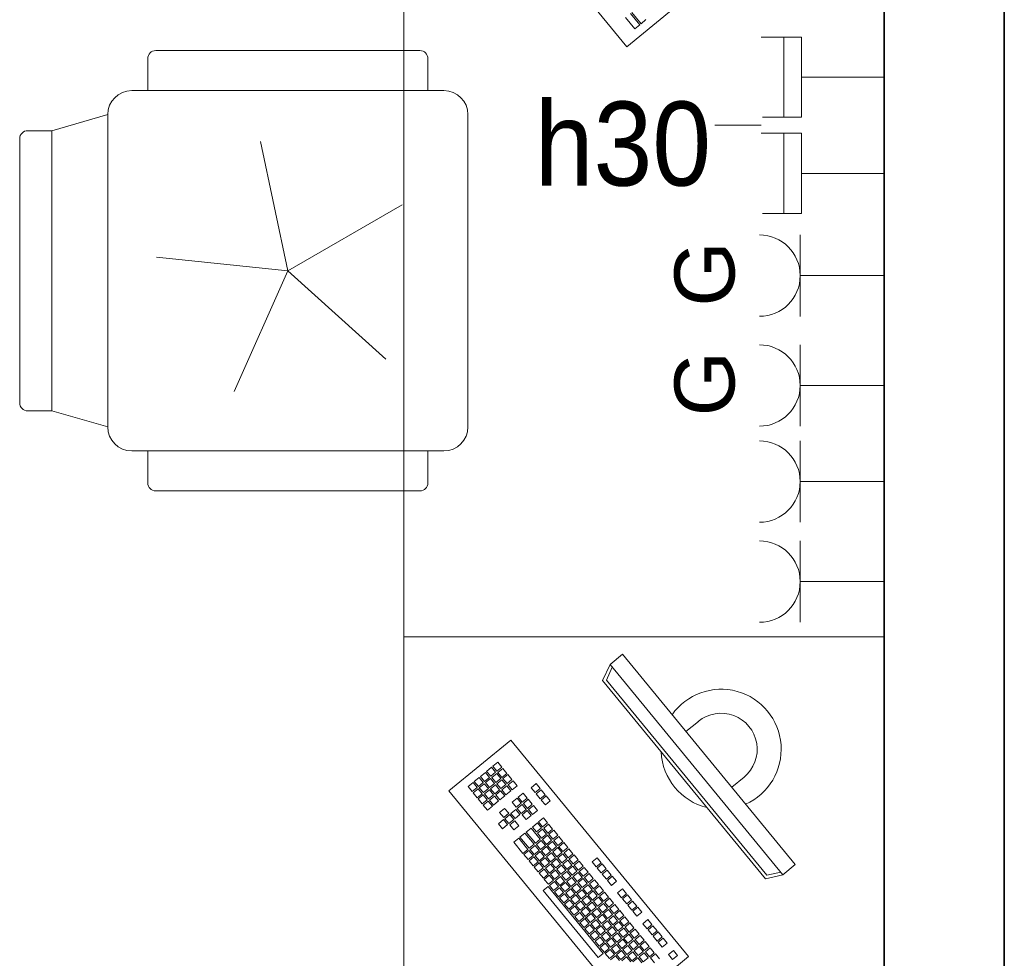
# Model space of a CAD drawing. Header units: centimetres. Extents: x 101 to 4622, y -1383 to 1498.
# Tile 5 of 68: x 2162 to 2285, y -1108 to -990. Entities that reach past the tile are written whole.
import ezdxf

# ---------------------------------------------------------------- set-up
doc = ezdxf.new("R2010")
doc.units = ezdxf.units.CM
for name, color, linetype, lineweight in [('A-ANNO-NOTE', 131, 'Continuous', 18), ('A-WALL', 113, 'Continuous', 25), ('E-ELE-QPM-IDEN', 2, 'Continuous', 18), ('E-ELEC-EQPM', 71, 'Continuous', 18), ('I-FURN', 30, 'Continuous', 18)]:
    doc.layers.add(name, color=color, linetype=linetype, lineweight=lineweight)
doc.styles.add('Arial_1', font='arial.ttf', dxfattribs={"height": 7.5})
doc.styles.add('Arial_13', font='arial.ttf', dxfattribs={"width": 0.9, "height": 10.5})

# ---------------------------------------------------------------- blocks, each defined once
blk = doc.blocks.new('biurko lekarskie 60x120 - biurko lekarskie 60x120-V3-4_piętro II PT - projektowany - PPOŻ B')
at = {"layer": 'I-FURN'}
for p, q in [((-76.23, 30), (43.77, 30)), ((-76.23, -30), (-76.23, 30)), ((-2.52, 2.15), (24.52, 24.38)), ((3.83, -5.57), (-2.52, 2.15)), ((1.12, 2.3), (-0.27, 1.15)), ((0.24, 0.53), (1.63, 1.68)), ((1.75, 1.52), (0.36, 0.38)), ((-0.27, 1.15), (0.24, 0.53)), ((0.36, 0.38), (0.87, -0.24))]:
    blk.add_line(p, q, dxfattribs=at)
blk = doc.blocks.new('krzesło obrotowe - krzesło obrotowe-1270918-4_piętro II PT - projektowany - PPOŻ B')
at = {"layer": 'I-FURN'}
for p, q in [((-16.5, 27.5), (16.5, 27.5)), ((-17.5, 22.5), (-17.5, 26.5)), ((17.5, 22.5), (17.5, 26.5)), ((-19.5, 22.5), (19.5, 22.5)), ((-22.5, 19.5), (-29.5, 17.5)), ((-22.5, -19.5), (-22.5, 19.5)), ((22.5, 19.5), (22.5, -19.5)), ((-29.5, 17.5), (-32.5, 17.5)), ((-29.5, -17.5), (-29.5, 17.5)), ((-33.5, -16.5), (-33.5, 16.5)), ((-3.43, 16.14), (0, 0)), ((0, 0), (14.29, 8.25)), ((0, 0), (-16.41, 1.72)), ((-6.71, -15.07), (0, 0)), ((0, 0), (12.26, -11.04)), ((-32.5, -17.5), (-29.5, -17.5)), ((-29.5, -17.5), (-22.5, -19.5)), ((19.5, -22.5), (-19.5, -22.5)), ((-17.5, -22.5), (-17.5, -26.5)), ((17.5, -22.5), (17.5, -26.5)), ((16.5, -27.5), (-16.5, -27.5))]:
    blk.add_line(p, q, dxfattribs=at)
for centre, radius, start, end in [((-16.5, 26.5), 1, 90, 180), ((16.5, 26.5), 1, 0, 90), ((-19.5, 19.5), 3, 90, 180), ((19.5, 19.5), 3, 360, 90), ((-32.5, 16.5), 1, 90, 180), ((-32.5, -16.5), 1, 180, 270), ((-19.5, -19.5), 3, 180, 270), ((19.5, -19.5), 3, 270, 0), ((-16.5, -26.5), 1, 180, 270), ((16.5, -26.5), 1, 270, 0)]:
    blk.add_arc(centre, radius, start, end, dxfattribs=at)
blk = doc.blocks.new('biurko lekarskie 60x120 - biurko lekarskie 60x120-V4-4_piętro II PT - projektowany - PPOŻ B')
at = {"layer": 'I-FURN'}
for p, q in [((-76.23, 30), (43.77, 30)), ((43.77, 30), (43.77, -30)), ((-2.52, 2.15), (24.52, 24.38)), ((24.52, 24.38), (30.87, 16.66)), ((24.29, 21.35), (23.67, 20.84)), ((24.8, 20.73), (24.29, 21.35)), ((25.06, 21.99), (24.45, 21.48)), ((24.45, 21.48), (24.95, 20.86)), ((24.95, 20.86), (25.57, 21.37)), ((25.57, 21.37), (25.06, 21.99)), ((25.7, 21.21), (25.08, 20.7)), ((26.21, 20.59), (25.7, 21.21)), ((22.75, 20.08), (22.13, 19.57)), ((23.25, 19.46), (22.75, 20.08)), ((23.52, 20.71), (22.9, 20.21)), ((22.9, 20.21), (23.41, 19.59)), ((23.41, 19.59), (24.03, 20.1)), ((24.03, 20.1), (23.52, 20.71)), ((24.15, 19.94), (23.54, 19.43)), ((23.67, 20.84), (24.18, 20.22)), ((24.66, 19.32), (24.15, 19.94)), ((24.18, 20.22), (24.8, 20.73)), ((24.93, 20.58), (24.31, 20.07)), ((24.31, 20.07), (24.82, 19.45)), ((24.82, 19.45), (25.43, 19.96)), ((25.43, 19.96), (24.93, 20.58)), ((25.56, 19.81), (24.94, 19.3)), ((25.08, 20.7), (25.59, 20.09)), ((26.07, 19.19), (25.56, 19.81)), ((25.59, 20.09), (26.21, 20.59)), ((26.33, 20.44), (25.72, 19.93)), ((25.72, 19.93), (26.22, 19.31)), ((26.22, 19.31), (26.84, 19.82)), ((26.84, 19.82), (26.33, 20.44)), ((22.13, 19.57), (22.64, 18.95)), ((22.64, 18.95), (23.25, 19.46)), ((23.38, 19.31), (22.76, 18.8)), ((22.76, 18.8), (23.27, 18.18)), ((23.27, 18.18), (23.89, 18.69)), ((23.89, 18.69), (23.38, 19.31)), ((24.02, 18.53), (23.4, 18.03)), ((23.54, 19.43), (24.04, 18.82)), ((24.52, 17.92), (24.02, 18.53)), ((24.04, 18.82), (24.66, 19.32)), ((24.79, 19.17), (24.17, 18.66)), ((24.17, 18.66), (24.68, 18.04)), ((24.68, 18.04), (25.3, 18.55)), ((25.3, 18.55), (24.79, 19.17)), ((24.94, 19.3), (25.45, 18.68)), ((25.45, 18.68), (26.07, 19.19)), ((26.2, 19.03), (25.58, 18.52)), ((25.58, 18.52), (26.09, 17.91)), ((26.7, 18.41), (26.2, 19.03)), ((26.97, 19.67), (26.35, 19.16)), ((26.35, 19.16), (26.86, 18.54)), ((26.86, 18.54), (27.48, 19.05)), ((27.48, 19.05), (26.97, 19.67)), ((27.6, 18.9), (26.99, 18.39)), ((28.11, 18.28), (27.6, 18.9)), ((20.43, 18.17), (19.81, 17.67)), ((19.81, 17.67), (20.32, 17.05)), ((20.32, 17.05), (20.94, 17.56)), ((20.94, 17.56), (20.43, 18.17)), ((21.06, 17.4), (20.45, 16.89)), ((21.57, 16.78), (21.06, 17.4)), ((21.84, 18.04), (21.22, 17.53)), ((21.22, 17.53), (21.73, 16.91)), ((21.73, 16.91), (22.34, 17.42)), ((22.34, 17.42), (21.84, 18.04)), ((23.4, 18.03), (23.91, 17.41)), ((23.91, 17.41), (24.52, 17.92)), ((24.65, 17.76), (24.03, 17.25)), ((24.03, 17.25), (24.54, 16.64)), ((25.16, 17.14), (24.65, 17.76)), ((25.42, 18.4), (24.81, 17.89)), ((24.81, 17.89), (25.31, 17.27)), ((25.31, 17.27), (25.93, 17.78)), ((25.93, 17.78), (25.42, 18.4)), ((26.06, 17.63), (25.44, 17.12)), ((26.57, 17.01), (26.06, 17.63)), ((26.09, 17.91), (26.7, 18.41)), ((26.83, 18.26), (26.21, 17.75)), ((26.21, 17.75), (26.72, 17.13)), ((26.72, 17.13), (27.34, 17.64)), ((27.34, 17.64), (26.83, 18.26)), ((26.99, 18.39), (27.49, 17.77)), ((27.49, 17.77), (28.11, 18.28)), ((30.87, 16.66), (3.83, -5.57)), ((18.11, 16.27), (16.72, 15.13)), ((18.62, 15.65), (18.11, 16.27)), ((20.29, 16.77), (19.67, 16.26)), ((19.67, 16.26), (20.18, 15.64)), ((20.18, 15.64), (20.8, 16.15)), ((20.8, 16.15), (20.29, 16.77)), ((20.45, 16.89), (20.95, 16.28)), ((20.95, 16.28), (21.57, 16.78)), ((21.7, 16.63), (21.08, 16.12)), ((21.08, 16.12), (21.59, 15.5)), ((21.59, 15.5), (22.21, 16.01)), ((22.21, 16.01), (21.7, 16.63)), ((23.11, 16.49), (22.49, 15.98)), ((23.61, 15.87), (23.11, 16.49)), ((24.54, 16.64), (25.16, 17.14)), ((25.29, 16.99), (24.67, 16.48)), ((24.67, 16.48), (25.18, 15.86)), ((25.18, 15.86), (25.79, 16.37)), ((25.79, 16.37), (25.29, 16.99)), ((25.44, 17.12), (25.95, 16.5)), ((25.95, 16.5), (26.57, 17.01)), ((16.57, 15), (15.95, 14.49)), ((17.08, 14.38), (16.57, 15)), ((16.72, 15.13), (17.23, 14.51)), ((17.23, 14.51), (18.62, 15.65)), ((18.75, 15.5), (17.36, 14.35)), ((17.86, 13.74), (19.26, 14.88)), ((19.26, 14.88), (18.75, 15.5)), ((21.56, 15.22), (20.94, 14.71)), ((22.07, 14.6), (21.56, 15.22)), ((22.33, 15.86), (21.72, 15.35)), ((21.72, 15.35), (22.22, 14.73)), ((22.22, 14.73), (22.84, 15.24)), ((22.84, 15.24), (22.33, 15.86)), ((22.97, 15.08), (22.35, 14.58)), ((22.49, 15.98), (23, 15.37)), ((23.48, 14.47), (22.97, 15.08)), ((23, 15.37), (23.61, 15.87)), ((23.74, 15.72), (23.12, 15.21)), ((23.12, 15.21), (23.63, 14.59)), ((23.63, 14.59), (24.25, 15.1)), ((24.25, 15.1), (23.74, 15.72)), ((15.02, 13.73), (14.4, 13.22)), ((15.53, 13.11), (15.02, 13.73)), ((15.79, 14.36), (15.18, 13.86)), ((15.18, 13.86), (15.68, 13.24)), ((15.68, 13.24), (16.3, 13.75)), ((16.3, 13.75), (15.79, 14.36)), ((16.43, 13.59), (15.81, 13.08)), ((15.95, 14.49), (16.46, 13.87)), ((16.94, 12.97), (16.43, 13.59)), ((16.46, 13.87), (17.08, 14.38)), ((17.2, 14.23), (16.58, 13.72)), ((16.58, 13.72), (17.09, 13.1)), ((17.09, 13.1), (17.71, 13.61)), ((17.71, 13.61), (17.2, 14.23)), ((17.36, 14.35), (17.86, 13.74)), ((19.38, 14.72), (17.99, 13.58)), ((17.99, 13.58), (18.5, 12.96)), ((18.5, 12.96), (19.89, 14.11)), ((19.89, 14.11), (19.38, 14.72)), ((20.02, 13.95), (19.4, 13.44)), ((20.53, 13.33), (20.02, 13.95)), ((20.94, 14.71), (21.45, 14.1)), ((21.45, 14.1), (22.07, 14.6)), ((22.2, 14.45), (21.58, 13.94)), ((21.58, 13.94), (22.09, 13.32)), ((22.09, 13.32), (22.71, 13.83)), ((22.71, 13.83), (22.2, 14.45)), ((22.35, 14.58), (22.86, 13.96)), ((22.86, 13.96), (23.48, 14.47)), ((24.93, 14.11), (24.32, 13.6)), ((24.32, 13.6), (24.83, 12.99)), ((25.44, 13.49), (24.93, 14.11)), ((3.73, 5.74), (12.07, 12.6)), ((12.07, 12.6), (12.58, 11.98)), ((13.48, 12.46), (12.86, 11.95)), ((13.99, 11.84), (13.48, 12.46)), ((14.25, 13.09), (13.63, 12.58)), ((13.63, 12.58), (14.14, 11.97)), ((14.14, 11.97), (14.76, 12.48)), ((14.76, 12.48), (14.25, 13.09)), ((14.88, 12.32), (14.27, 11.81)), ((14.4, 13.22), (14.91, 12.6)), ((15.39, 11.7), (14.88, 12.32)), ((14.91, 12.6), (15.53, 13.11)), ((15.66, 12.96), (15.04, 12.45)), ((15.04, 12.45), (15.55, 11.83)), ((15.55, 11.83), (16.17, 12.34)), ((16.17, 12.34), (15.66, 12.96)), ((15.81, 13.08), (16.32, 12.46)), ((16.32, 12.46), (16.94, 12.97)), ((17.06, 12.82), (16.45, 12.31)), ((16.45, 12.31), (16.96, 11.69)), ((17.57, 12.2), (17.06, 12.82)), ((17.84, 13.45), (17.22, 12.95)), ((17.22, 12.95), (17.73, 12.33)), ((17.73, 12.33), (18.35, 12.84)), ((18.35, 12.84), (17.84, 13.45)), ((18.47, 12.68), (17.85, 12.17)), ((18.98, 12.06), (18.47, 12.68)), ((19.24, 13.32), (18.63, 12.81)), ((18.63, 12.81), (19.14, 12.19)), ((19.14, 12.19), (19.75, 12.7)), ((19.75, 12.7), (19.24, 13.32)), ((19.88, 12.54), (19.26, 12.04)), ((19.4, 13.44), (19.91, 12.83)), ((20.39, 11.93), (19.88, 12.54)), ((19.91, 12.83), (20.53, 13.33)), ((20.65, 13.18), (20.03, 12.67)), ((20.03, 12.67), (20.54, 12.05)), ((20.54, 12.05), (21.16, 12.56)), ((21.16, 12.56), (20.65, 13.18)), ((23.39, 12.84), (22.77, 12.33)), ((22.77, 12.33), (23.28, 11.72)), ((23.9, 12.22), (23.39, 12.84)), ((24.16, 13.48), (23.54, 12.97)), ((23.54, 12.97), (24.05, 12.35)), ((24.05, 12.35), (24.67, 12.86)), ((24.67, 12.86), (24.16, 13.48)), ((24.83, 12.99), (25.44, 13.49)), ((12.58, 11.98), (4.24, 5.12)), ((11.93, 11.19), (11.31, 10.68)), ((12.44, 10.57), (11.93, 11.19)), ((12.71, 11.82), (12.09, 11.31)), ((12.09, 11.31), (12.6, 10.7)), ((12.6, 10.7), (13.21, 11.2)), ((13.21, 11.2), (12.71, 11.82)), ((12.86, 11.95), (13.37, 11.33)), ((13.37, 11.33), (13.99, 11.84)), ((14.11, 11.69), (13.49, 11.18)), ((13.49, 11.18), (14, 10.56)), ((14.62, 11.07), (14.11, 11.69)), ((14.27, 11.81), (14.78, 11.19)), ((14.78, 11.19), (15.39, 11.7)), ((15.52, 11.55), (14.9, 11.04)), ((16.03, 10.93), (15.52, 11.55)), ((16.29, 12.18), (15.67, 11.68)), ((15.67, 11.68), (16.18, 11.06)), ((16.18, 11.06), (16.8, 11.57)), ((16.8, 11.57), (16.29, 12.18)), ((16.93, 11.41), (16.31, 10.9)), ((17.44, 10.79), (16.93, 11.41)), ((16.96, 11.69), (17.57, 12.2)), ((17.7, 12.05), (17.08, 11.54)), ((17.08, 11.54), (17.59, 10.92)), ((17.59, 10.92), (18.21, 11.43)), ((18.21, 11.43), (17.7, 12.05)), ((18.34, 11.27), (17.72, 10.77)), ((17.85, 12.17), (18.36, 11.56)), ((18.84, 10.66), (18.34, 11.27)), ((18.36, 11.56), (18.98, 12.06)), ((19.11, 11.91), (18.49, 11.4)), ((18.49, 11.4), (19, 10.78)), ((19, 10.78), (19.62, 11.29)), ((19.62, 11.29), (19.11, 11.91)), ((19.26, 12.04), (19.77, 11.42)), ((19.77, 11.42), (20.39, 11.93)), ((23.28, 11.72), (23.9, 12.22)), ((10.39, 9.92), (9.77, 9.41)), ((10.9, 9.3), (10.39, 9.92)), ((11.16, 10.55), (10.54, 10.04)), ((10.54, 10.04), (11.05, 9.43)), ((11.05, 9.43), (11.67, 9.93)), ((11.67, 9.93), (11.16, 10.55)), ((11.31, 10.68), (11.82, 10.06)), ((11.82, 10.06), (12.44, 10.57)), ((12.57, 10.42), (11.95, 9.91)), ((11.95, 9.91), (12.46, 9.29)), ((13.08, 9.8), (12.57, 10.42)), ((13.34, 11.05), (12.72, 10.54)), ((12.72, 10.54), (13.23, 9.92)), ((13.23, 9.92), (13.85, 10.43)), ((13.85, 10.43), (13.34, 11.05)), ((13.98, 10.28), (13.36, 9.77)), ((14.48, 9.66), (13.98, 10.28)), ((14, 10.56), (14.62, 11.07)), ((14.75, 10.91), (14.13, 10.41)), ((14.13, 10.41), (14.64, 9.79)), ((14.64, 9.79), (15.26, 10.3)), ((15.26, 10.3), (14.75, 10.91)), ((15.38, 10.14), (14.76, 9.63)), ((14.9, 11.04), (15.41, 10.42)), ((15.89, 9.52), (15.38, 10.14)), ((15.41, 10.42), (16.03, 10.93)), ((16.16, 10.78), (15.54, 10.27)), ((15.54, 10.27), (16.05, 9.65)), ((16.05, 9.65), (16.66, 10.16)), ((16.66, 10.16), (16.16, 10.78)), ((16.79, 10), (16.17, 9.5)), ((16.31, 10.9), (16.82, 10.29)), ((17.3, 9.39), (16.79, 10)), ((16.82, 10.29), (17.44, 10.79)), ((17.56, 10.64), (16.94, 10.13)), ((16.94, 10.13), (17.45, 9.51)), ((17.45, 9.51), (18.07, 10.02)), ((18.07, 10.02), (17.56, 10.64)), ((17.72, 10.77), (18.23, 10.15)), ((18.23, 10.15), (18.84, 10.66)), ((8.84, 8.65), (8.23, 8.14)), ((9.35, 8.03), (8.84, 8.65)), ((9.62, 9.28), (9, 8.77)), ((9, 8.77), (9.51, 8.16)), ((9.51, 8.16), (10.12, 8.66)), ((10.12, 8.66), (9.62, 9.28)), ((9.77, 9.41), (10.28, 8.79)), ((10.28, 8.79), (10.9, 9.3)), ((11.02, 9.15), (10.41, 8.64)), ((10.41, 8.64), (10.91, 8.02)), ((11.53, 8.53), (11.02, 9.15)), ((11.8, 9.78), (11.18, 9.27)), ((11.18, 9.27), (11.69, 8.65)), ((11.69, 8.65), (12.3, 9.16)), ((12.3, 9.16), (11.8, 9.78)), ((12.43, 9.01), (11.81, 8.5)), ((12.94, 8.39), (12.43, 9.01)), ((12.46, 9.29), (13.08, 9.8)), ((13.2, 9.64), (12.58, 9.13)), ((12.58, 9.13), (13.09, 8.52)), ((13.09, 8.52), (13.71, 9.02)), ((13.71, 9.02), (13.2, 9.64)), ((13.84, 8.87), (13.22, 8.36)), ((13.36, 9.77), (13.87, 9.15)), ((14.35, 8.25), (13.84, 8.87)), ((13.87, 9.15), (14.48, 9.66)), ((14.61, 9.51), (13.99, 9)), ((13.99, 9), (14.5, 8.38)), ((14.5, 8.38), (15.12, 8.89)), ((15.12, 8.89), (14.61, 9.51)), ((15.25, 8.73), (14.63, 8.23)), ((14.76, 9.63), (15.27, 9.01)), ((15.75, 8.12), (15.25, 8.73)), ((15.27, 9.01), (15.89, 9.52)), ((16.02, 9.37), (15.4, 8.86)), ((15.4, 8.86), (15.91, 8.24)), ((15.91, 8.24), (16.53, 8.75)), ((16.53, 8.75), (16.02, 9.37)), ((16.17, 9.5), (16.68, 8.88)), ((16.68, 8.88), (17.3, 9.39)), ((8.07, 8.01), (7.45, 7.5)), ((7.45, 7.5), (7.96, 6.89)), ((7.96, 6.89), (8.58, 7.39)), ((9.21, 6.62), (8.07, 8.01)), ((8.23, 8.14), (8.73, 7.52)), ((8.73, 7.52), (9.35, 8.03)), ((9.48, 7.87), (8.86, 7.37)), ((9.99, 7.26), (9.48, 7.87)), ((10.25, 8.51), (9.63, 8)), ((9.63, 8), (10.14, 7.38)), ((10.14, 7.38), (10.76, 7.89)), ((10.76, 7.89), (10.25, 8.51)), ((10.89, 7.74), (10.27, 7.23)), ((11.39, 7.12), (10.89, 7.74)), ((10.91, 8.02), (11.53, 8.53)), ((11.66, 8.37), (11.04, 7.86)), ((11.04, 7.86), (11.55, 7.25)), ((11.55, 7.25), (12.17, 7.75)), ((12.17, 7.75), (11.66, 8.37)), ((12.29, 7.6), (11.68, 7.09)), ((11.81, 8.5), (12.32, 7.88)), ((12.8, 6.98), (12.29, 7.6)), ((12.32, 7.88), (12.94, 8.39)), ((13.07, 8.24), (12.45, 7.73)), ((12.45, 7.73), (12.96, 7.11)), ((12.96, 7.11), (13.57, 7.62)), ((13.57, 7.62), (13.07, 8.24)), ((13.7, 7.46), (13.08, 6.95)), ((13.22, 8.36), (13.73, 7.74)), ((14.21, 6.85), (13.7, 7.46)), ((13.73, 7.74), (14.35, 8.25)), ((14.47, 8.1), (13.86, 7.59)), ((13.86, 7.59), (14.36, 6.97)), ((14.36, 6.97), (14.98, 7.48)), ((14.98, 7.48), (14.47, 8.1)), ((14.63, 8.23), (15.14, 7.61)), ((15.14, 7.61), (15.75, 8.12)), ((5.91, 6.23), (6.53, 6.74)), ((6.42, 5.62), (5.91, 6.23)), ((6.53, 6.74), (7.03, 6.12)), ((7.3, 7.38), (6.68, 6.87)), ((6.68, 6.87), (7.19, 6.25)), ((7.19, 6.25), (7.81, 6.76)), ((7.81, 6.76), (7.3, 7.38)), ((7.93, 6.6), (7.32, 6.1)), ((8.44, 5.99), (7.93, 6.6)), ((8.71, 7.24), (8.09, 6.73)), ((8.09, 6.73), (8.6, 6.11)), ((8.6, 6.11), (9.21, 6.62)), ((9.34, 6.47), (8.72, 5.96)), ((8.86, 7.37), (9.37, 6.75)), ((9.85, 5.85), (9.34, 6.47)), ((9.37, 6.75), (9.99, 7.26)), ((10.11, 7.1), (9.5, 6.59)), ((9.5, 6.59), (10, 5.98)), ((10, 5.98), (10.62, 6.48)), ((10.62, 6.48), (10.11, 7.1)), ((10.75, 6.33), (10.13, 5.82)), ((10.27, 7.23), (10.78, 6.61)), ((11.26, 5.71), (10.75, 6.33)), ((10.78, 6.61), (11.39, 7.12)), ((11.52, 6.97), (10.9, 6.46)), ((10.9, 6.46), (11.41, 5.84)), ((11.41, 5.84), (12.03, 6.35)), ((12.03, 6.35), (11.52, 6.97)), ((12.16, 6.19), (11.54, 5.68)), ((11.68, 7.09), (12.18, 6.47)), ((12.66, 5.57), (12.16, 6.19)), ((12.18, 6.47), (12.8, 6.98)), ((12.93, 6.83), (12.31, 6.32)), ((12.31, 6.32), (12.82, 5.7)), ((12.82, 5.7), (13.44, 6.21)), ((13.44, 6.21), (12.93, 6.83)), ((13.08, 6.95), (13.59, 6.34)), ((13.59, 6.34), (14.21, 6.85)), ((15.67, 6.49), (15.05, 5.98)), ((16.17, 5.87), (15.67, 6.49)), ((4.24, 5.12), (3.73, 5.74)), ((4.98, 5.47), (4.36, 4.96)), ((4.36, 4.96), (4.87, 4.35)), ((5.49, 4.85), (4.98, 5.47)), ((5.75, 6.11), (5.14, 5.6)), ((5.14, 5.6), (5.64, 4.98)), ((5.64, 4.98), (6.26, 5.49)), ((6.26, 5.49), (5.75, 6.11)), ((6.39, 5.33), (5.77, 4.83)), ((6.9, 4.72), (6.39, 5.33)), ((7.03, 6.12), (6.42, 5.62)), ((6.54, 5.46), (7.16, 5.97)), ((7.05, 4.84), (6.54, 5.46)), ((7.67, 5.35), (7.05, 4.84)), ((7.16, 5.97), (7.67, 5.35)), ((7.18, 4.69), (7.8, 5.2)), ((7.32, 6.1), (7.82, 5.48)), ((7.8, 5.2), (8.3, 4.58)), ((7.82, 5.48), (8.44, 5.99)), ((8.57, 5.83), (7.95, 5.32)), ((7.95, 5.32), (8.46, 4.71)), ((8.46, 4.71), (9.08, 5.21)), ((9.08, 5.21), (8.57, 5.83)), ((9.2, 5.06), (8.59, 4.55)), ((8.72, 5.96), (9.23, 5.34)), ((9.71, 4.44), (9.2, 5.06)), ((9.23, 5.34), (9.85, 5.85)), ((9.98, 5.69), (9.36, 5.19)), ((9.36, 5.19), (9.87, 4.57)), ((9.87, 4.57), (10.48, 5.08)), ((10.48, 5.08), (9.98, 5.69)), ((10.61, 4.92), (9.99, 4.41)), ((10.13, 5.82), (10.64, 5.2)), ((11.12, 4.3), (10.61, 4.92)), ((10.64, 5.2), (11.26, 5.71)), ((11.38, 5.56), (10.77, 5.05)), ((10.77, 5.05), (11.27, 4.43)), ((11.27, 4.43), (11.89, 4.94)), ((11.89, 4.94), (11.38, 5.56)), ((11.54, 5.68), (12.05, 5.07)), ((12.05, 5.07), (12.66, 5.57)), ((14.12, 5.22), (13.5, 4.71)), ((13.54, -15.18), (38.3, 5.18)), ((14.63, 4.6), (14.12, 5.22)), ((14.89, 5.85), (14.28, 5.35)), ((14.28, 5.35), (14.78, 4.73)), ((14.78, 4.73), (15.4, 5.24)), ((15.4, 5.24), (14.89, 5.85)), ((15.05, 5.98), (15.56, 5.36)), ((15.56, 5.36), (16.17, 5.87)), ((38.3, 5.18), (40.32, 4.25)), ((3.94, 3.58), (3.44, 4.2)), ((4.21, 4.84), (3.59, 4.33)), ((3.59, 4.33), (4.1, 3.71)), ((4.1, 3.71), (4.72, 4.22)), ((4.72, 4.22), (4.21, 4.84)), ((4.84, 4.06), (4.23, 3.56)), ((5.35, 3.45), (4.84, 4.06)), ((4.87, 4.35), (5.49, 4.85)), ((5.62, 4.7), (5, 4.19)), ((5, 4.19), (5.51, 3.57)), ((5.51, 3.57), (6.12, 4.08)), ((6.12, 4.08), (5.62, 4.7)), ((6.25, 3.93), (5.63, 3.42)), ((5.77, 4.83), (6.28, 4.21)), ((6.76, 3.31), (6.25, 3.93)), ((6.28, 4.21), (6.9, 4.72)), ((7.02, 4.56), (6.41, 4.05)), ((6.41, 4.05), (6.91, 3.44)), ((6.91, 3.44), (7.53, 3.94)), ((7.53, 3.94), (7.02, 4.56)), ((7.66, 3.79), (7.04, 3.28)), ((7.69, 4.07), (7.18, 4.69)), ((8.17, 3.17), (7.66, 3.79)), ((8.3, 4.58), (7.69, 4.07)), ((7.81, 3.92), (8.43, 4.42)), ((8.32, 3.3), (7.81, 3.92)), ((8.94, 3.81), (8.32, 3.3)), ((8.43, 4.42), (8.94, 3.81)), ((8.59, 4.55), (9.09, 3.93)), ((9.09, 3.93), (9.71, 4.44)), ((9.84, 4.29), (9.22, 3.78)), ((9.22, 3.78), (9.73, 3.16)), ((10.35, 3.67), (9.84, 4.29)), ((9.99, 4.41), (10.5, 3.8)), ((10.5, 3.8), (11.12, 4.3)), ((13.35, 4.58), (12.73, 4.08)), ((12.73, 4.08), (13.24, 3.46)), ((13.24, 3.46), (13.86, 3.97)), ((13.86, 3.97), (13.35, 4.58)), ((13.5, 4.71), (14.01, 4.09)), ((13.99, -15.33), (38.36, 4.71)), ((14.01, 4.09), (14.63, 4.6)), ((14.06, -17.34), (40.32, 4.25)), ((38.36, 4.71), (39.99, 3.98)), ((40.32, 4.25), (41.59, 2.71)), ((3.81, 2.18), (3.3, 2.79)), ((3.33, 3.08), (3.94, 3.58)), ((4.07, 3.43), (3.45, 2.92)), ((3.45, 2.92), (3.96, 2.3)), ((3.96, 2.3), (4.58, 2.81)), ((4.58, 2.81), (4.07, 3.43)), ((4.71, 2.66), (4.09, 2.15)), ((4.23, 3.56), (4.73, 2.94)), ((5.21, 2.04), (4.71, 2.66)), ((4.73, 2.94), (5.35, 3.45)), ((5.48, 3.29), (4.86, 2.78)), ((4.86, 2.78), (5.37, 2.17)), ((5.37, 2.17), (5.99, 2.67)), ((5.99, 2.67), (5.48, 3.29)), ((6.11, 2.52), (5.5, 2.01)), ((5.63, 3.42), (6.14, 2.8)), ((6.62, 1.9), (6.11, 2.52)), ((6.14, 2.8), (6.76, 3.31)), ((6.89, 3.15), (6.27, 2.65)), ((6.27, 2.65), (6.78, 2.03)), ((6.78, 2.03), (7.39, 2.54)), ((7.39, 2.54), (6.89, 3.15)), ((7.04, 3.28), (7.55, 2.66)), ((7.55, 2.66), (8.17, 3.17)), ((8.29, 3.02), (7.68, 2.51)), ((7.68, 2.51), (8.18, 1.89)), ((8.8, 2.4), (8.29, 3.02)), ((8.45, 3.14), (9.07, 3.65)), ((8.96, 2.53), (8.45, 3.14)), ((9.57, 3.03), (8.96, 2.53)), ((9.07, 3.65), (9.57, 3.03)), ((9.73, 3.16), (10.35, 3.67)), ((11.03, 2.68), (10.41, 2.17)), ((11.54, 2.06), (11.03, 2.68)), ((11.8, 3.31), (11.19, 2.81)), ((11.19, 2.81), (11.69, 2.19)), ((11.69, 2.19), (12.31, 2.7)), ((12.31, 2.7), (11.8, 3.31)), ((41.59, 2.71), (15.33, -18.89)), ((3.83, -5.57), (-2.52, 2.15)), ((3.67, 0.77), (3.16, 1.39)), ((3.19, 1.67), (3.81, 2.18)), ((3.93, 2.02), (3.32, 1.51)), ((3.32, 1.51), (3.82, 0.9)), ((3.82, 0.9), (4.44, 1.4)), ((4.44, 1.4), (3.93, 2.02)), ((4.57, 1.25), (3.95, 0.74)), ((4.09, 2.15), (4.6, 1.53)), ((5.08, 0.63), (4.57, 1.25)), ((4.6, 1.53), (5.21, 2.04)), ((5.34, 1.88), (4.72, 1.38)), ((4.72, 1.38), (5.23, 0.76)), ((5.23, 0.76), (5.85, 1.27)), ((5.85, 1.27), (5.34, 1.88)), ((5.5, 2.01), (6, 1.39)), ((6, 1.39), (6.62, 1.9)), ((6.75, 1.75), (6.13, 1.24)), ((6.13, 1.24), (6.64, 0.62)), ((7.26, 1.13), (6.75, 1.75)), ((7.52, 2.38), (6.9, 1.87)), ((6.9, 1.87), (7.41, 1.26)), ((7.41, 1.26), (8.03, 1.76)), ((8.03, 1.76), (7.52, 2.38)), ((8.18, 1.89), (8.8, 2.4)), ((9.49, 1.41), (8.87, 0.9)), ((10, 0.79), (9.49, 1.41)), ((9.64, 1.54), (10.26, 2.04)), ((10.15, 0.92), (9.64, 1.54)), ((10.77, 1.43), (10.15, 0.92)), ((10.26, 2.04), (10.77, 1.43)), ((10.41, 2.17), (10.92, 1.55)), ((10.92, 1.55), (11.54, 2.06)), ((3.05, 0.26), (3.67, 0.77)), ((3.8, 0.61), (3.18, 0.11)), ((3.18, 0.11), (3.69, -0.51)), ((4.31, 0), (3.8, 0.61)), ((3.95, 0.74), (4.46, 0.12)), ((4.46, 0.12), (5.08, 0.63)), ((5.2, 0.48), (4.59, -0.03)), ((5.71, -0.14), (5.2, 0.48)), ((5.98, 1.11), (5.36, 0.6)), ((5.36, 0.6), (5.87, -0.01)), ((5.87, -0.01), (6.48, 0.49)), ((6.48, 0.49), (5.98, 1.11)), ((6.64, 0.62), (7.26, 1.13)), ((7.94, 0.14), (7.32, -0.37)), ((8.45, -0.48), (7.94, 0.14)), ((8.87, 0.9), (9.38, 0.28)), ((9.38, 0.28), (10, 0.79)), ((3.66, -0.79), (3.04, -1.3)), ((4.17, -1.41), (3.66, -0.79)), ((3.69, -0.51), (4.31, 0)), ((4.43, -0.16), (3.81, -0.67)), ((3.81, -0.67), (4.32, -1.28)), ((4.32, -1.28), (4.94, -0.78)), ((4.94, -0.78), (4.43, -0.16)), ((4.59, -0.03), (5.09, -0.65)), ((5.09, -0.65), (5.71, -0.14)), ((6.4, -1.13), (5.78, -1.64)), ((6.91, -1.75), (6.4, -1.13)), ((7.17, -0.5), (6.55, -1)), ((6.55, -1), (7.06, -1.62)), ((7.06, -1.62), (7.68, -1.11)), ((7.68, -1.11), (7.17, -0.5)), ((7.32, -0.37), (7.83, -0.99)), ((7.83, -0.99), (8.45, -0.48)), ((3.55, -1.92), (4.17, -1.41)), ((5.63, -1.77), (5.01, -2.28)), ((5.01, -2.28), (5.52, -2.89)), ((5.52, -2.89), (6.13, -2.38)), ((6.13, -2.38), (5.63, -1.77)), ((5.78, -1.64), (6.29, -2.26)), ((6.29, -2.26), (6.91, -1.75)), ((4.08, -3.04), (3.46, -3.55)), ((3.46, -3.55), (3.97, -4.16)), ((3.97, -4.16), (4.59, -3.66)), ((4.59, -3.66), (4.08, -3.04)), ((33.21, -6.78), (31.94, -5.23)), ((26.25, -12.49), (24.98, -10.95)), ((14.06, -17.34), (13.54, -15.18)), ((14.39, -17.07), (13.99, -15.33)), ((15.33, -18.89), (14.06, -17.34))]:
    blk.add_line(p, q, dxfattribs=at)
for radius, start, end in [(7.5, 92.5607, 166.3005), (7.5, 203.9646, 54.8966), (4.5, 219.4306, 39.4306)]:
    blk.add_arc((29.73, -9.63), radius, start, end, dxfattribs=at)
blk = doc.blocks.new('gniazdo  IT wielokrotne - 30-1473242-4_piętro II PT - projektowany - PPOŻ B')
at = {"layer": 'E-ELEC-EQPM'}
for p, q in [((7.5, 22.71), (7.5, 17.83)), ((17.5, 17.83), (17.5, 22.88)), ((19.5, 22.71), (19.5, 17.83)), ((29.5, 17.83), (29.5, 22.88)), ((7.5, 20.03), (17.5, 20.03)), ((19.5, 20.03), (29.5, 20.03)), ((7.5, 17.83), (17.5, 17.83)), ((12.5, 17.83), (12.5, 7.5)), ((19.5, 17.83), (29.5, 17.83)), ((24.5, 17.83), (24.5, 7.5))]:
    blk.add_line(p, q, dxfattribs=at)
blk = doc.blocks.new('gniazdo elektryczne wielokrotne_gwarantowane - E1_30-1473304-4_piętro II PT - projektowany - PPOŻ B')
at = {"layer": 'E-ELEC-EQPM'}
for p, q in [((17.58, 18), (7.42, 18)), ((12.5, 18), (12.5, 7.5)), ((31.3, 18), (21.13, 18)), ((26.22, 18), (26.22, 7.5))]:
    blk.add_line(p, q, dxfattribs=at)
for centre in [(12.5, 23.08), (26.22, 23.08)]:
    blk.add_arc(centre, 5.08, 180, 0, dxfattribs=at)
blk = doc.blocks.new('gniazdo elektryczne wielokrotne - 30-1473356-4_piętro II PT - projektowany - PPOŻ B')
at = {"layer": 'E-ELEC-EQPM'}
for p, q in [((17.58, 18), (7.42, 18)), ((12.5, 18), (12.5, 7.5)), ((30.08, 18), (19.92, 18)), ((25, 18), (25, 7.5))]:
    blk.add_line(p, q, dxfattribs=at)
for centre in [(12.5, 23.08), (25, 23.08)]:
    blk.add_arc(centre, 5.08, 180, 0, dxfattribs=at)

msp = doc.modelspace()

# ---------------------------------------------------------------- linework, layer by layer
at = {"layer": 'A-WALL', "color": 7, "lineweight": 35}
for p, q in [((2269.54, -542.38), (2269.54, -1207.38)), ((2284.54, -1207.38), (2284.54, -542.38))]:
    msp.add_line(p, q, dxfattribs=at)
at = {"layer": 'E-ELE-QPM-IDEN'}
msp.add_line((2254.17, -1003.47), (2248.38, -1003.47), dxfattribs=at)

# ---------------------------------------------------------------- block references
at = {"layer": 'E-ELEC-EQPM', "rotation": 89.99999999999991}
for name, p in [('gniazdo  IT wielokrotne - 30-1473242-4_piętro II PT - projektowany - PPOŻ B', (2277.04, -1021.97)), ('gniazdo elektryczne wielokrotne_gwarantowane - E1_30-1473304-4_piętro II PT - projektowany - PPOŻ B', (2277.04, -1048.47)), ('gniazdo elektryczne wielokrotne - 30-1473356-4_piętro II PT - projektowany - PPOŻ B', (2277.04, -1072.97))]:
    msp.add_blockref(name, p, dxfattribs=at)
at = {"layer": 'I-FURN', "rotation": 89.99999999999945}
for name, p in [('biurko lekarskie 60x120 - biurko lekarskie 60x120-V3-4_piętro II PT - projektowany - PPOŻ B', (2239.54, -991.14)), ('biurko lekarskie 60x120 - biurko lekarskie 60x120-V4-4_piętro II PT - projektowany - PPOŻ B', (2239.54, -1111.14))]:
    msp.add_blockref(name, p, dxfattribs=at)
at = {"layer": 'I-FURN'}
msp.add_blockref('krzesło obrotowe - krzesło obrotowe-1270918-4_piętro II PT - projektowany - PPOŻ B', (2195.04, -1021.64), dxfattribs=at)

# ---------------------------------------------------------------- texts
at = {"layer": 'E-ELE-QPM-IDEN', "insert": (2236.9, -1005.83), "char_height": 10.5, "width": 22.635, "attachment_point": 5, "line_spacing_factor": 0.936439, "style": 'Arial_13'}
msp.add_mtext('\\pxqc,t5.35714,10.71429,16.07143,21.42857,26.78571,32.14286,37.5,42.85714,48.21429,53.57143,58.92857,64.28571,69.64286,75,80.35714,85.71429,91.07143,96.42857,101.78571,107.14286,112.5,117.85714,123.21429,128.57143,133.92857,139.28571,144.64286,150,155.35714,160.71429,166.07143,171.42857;{h30}', dxfattribs=at)

# ---------------------------------------------------------------- next in the draw order: texts
at = {"layer": 'A-ANNO-NOTE', "char_height": 7.5, "width": 8.686, "attachment_point": 1, "rotation": 90, "line_spacing_factor": 0.936439, "style": 'Arial_1', "bg_fill": 3, "box_fill_scale": 1.25, "bg_fill_color": 256, "bg_fill_true_color": 13158600, "bg_fill_transparency": 0}
for insert in [(2243.34, -1026.11), (2243.34, -1039.82)]:
    msp.add_mtext('\\pxt8.46667,16.93333,25.4,33.86667,42.33333,50.8,59.26667,67.73333,76.2,84.66667,93.13333,101.6,110.06667,118.53333,127,135.46667,143.93333,152.4,160.86667,169.33333,177.8,186.26667,194.73333,203.2,211.66667,220.13333,228.6,237.06667,245.53333,254,262.46667,270.93333;{G}', dxfattribs=dict(at, insert=insert))

doc.saveas('drawing.dxf')
